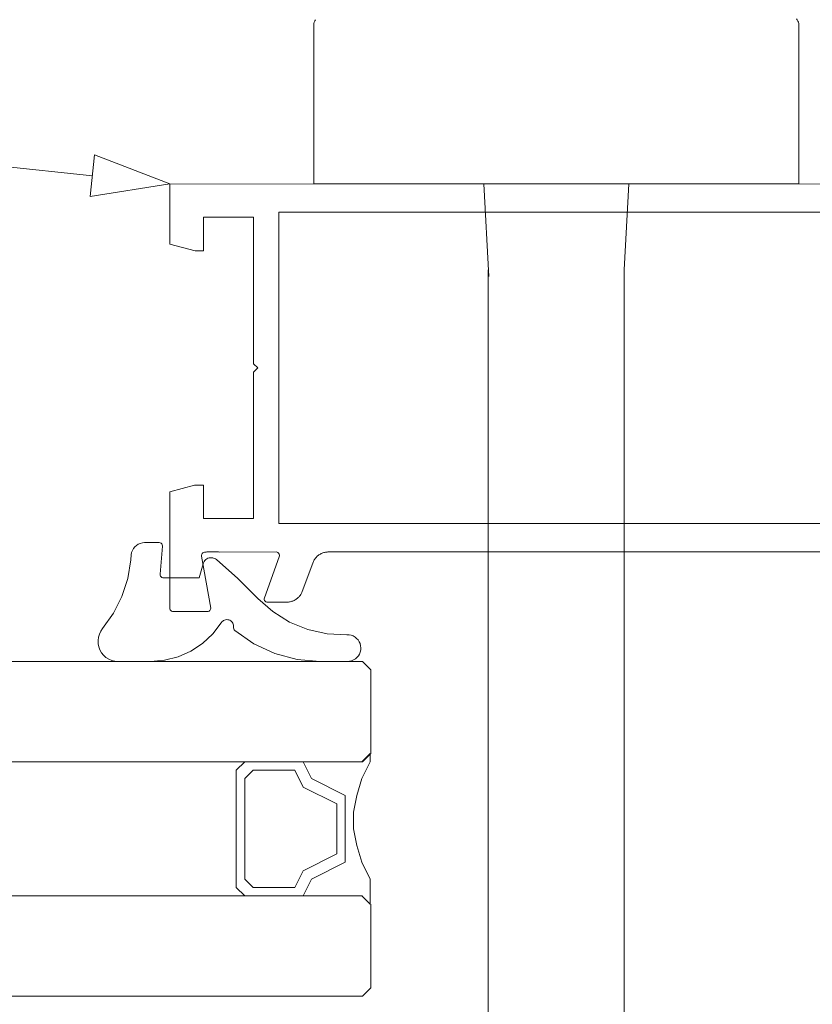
# Paper-space layout 'AD-02 DETAL MONTAŻU DRZWI' of a CAD drawing. Header units: millimetres. Extents: x 0 to 594, y 0 to 550.
# Tile 42 of 99: x 184 to 194, y 216 to 228. Entities that reach past the tile are written whole.
import ezdxf
from ezdxf.xclip import XClip

# ---------------------------------------------------------------- set-up
doc = ezdxf.new("R2010")
doc.units = ezdxf.units.MM
doc.header["$MEASUREMENT"] = 0
doc.header["$XCLIPFRAME"] = 0
doc.layers.add('A_stolarka_Nr_pióra__1', color=7, linetype='Continuous', lineweight=20)
doc.layers.add('A_stolarka_Nr_pióra__2', color=8, linetype='Continuous', lineweight=13)
for name, color, linetype, lineweight, true_color in [('A_stolarka_Nr_pióra__10', 7, 'Continuous', 13, 0x4b4b4b), ('A_stolarka_Nr_pióra__170', 7, 'Continuous', 5, 0x1c1c1c), ('A_stolarka_Nr_pióra__7', 7, 'Continuous', 18, 0x171717)]:
    doc.layers.add(name, color=color, linetype=linetype, lineweight=lineweight, true_color=true_color)

# ---------------------------------------------------------------- blocks, each defined once
blk = doc.blocks.new('Rysunek_2_2', base_point=(-46914.584, -27095.2))
at = {"layer": 'A_stolarka_Nr_pióra__1', "color": 7, "linetype": 'Continuous', "lineweight": 20, "ltscale": 0.2}
for p, q in [((163.43, 219.952), (188.444, 219.952)), ((188.444, 219.952), (188.544, 219.852)), ((188.544, 218.852), (188.544, 219.852)), ((188.444, 218.752), (188.544, 218.852)), ((163.43, 218.752), (188.444, 218.752)), ((163.43, 217.152), (188.444, 217.152)), ((188.544, 216.052), (188.544, 217.052)), ((188.444, 215.952), (188.544, 216.052)), ((163.43, 215.952), (188.444, 215.952))]:
    blk.add_line(p, q, dxfattribs=at)
at = {"layer": 'A_stolarka_Nr_pióra__1', "color": 7, "linetype": 'Continuous', "lineweight": 20, "ltscale": 0.2, "flags": 128}
for points in [[(199.149, 225.657), (186.144, 225.658), (186.144, 224.939), (186.444, 224.859), (186.544, 224.859), (186.544, 225.259), (187.144, 225.259), (187.144, 223.509), (187.194, 223.459), (187.144, 223.409), (187.144, 221.659), (186.544, 221.659), (186.544, 222.059), (186.438, 222.059), (186.144, 221.98), (186.143, 220.588), (186.144, 220.577), (186.148, 220.567), (186.155, 220.559), (186.164, 220.553), (186.174, 220.549), (186.592, 220.548), (186.602, 220.549), (186.612, 220.553), (186.62, 220.559), (186.626, 220.568), (186.63, 220.577), (186.632, 220.587), (186.522, 221.211), (186.522, 221.222), (186.524, 221.232), (186.529, 221.241), (186.536, 221.249), (186.545, 221.255), (186.555, 221.258), (186.575, 221.258), (186.585, 221.26), (186.725, 221.26), (186.735, 221.259), (187.413, 221.26), (187.424, 221.258), (187.435, 221.254), (187.443, 221.246), (187.45, 221.236), (187.453, 221.226), (187.453, 221.214), (187.269, 220.702), (187.27, 220.692), (187.274, 220.681), (187.281, 220.673), (187.29, 220.666), (187.3, 220.662), (187.54, 220.661), (187.55, 220.661), (187.561, 220.662), (187.571, 220.663), (187.581, 220.665), (187.591, 220.668), (187.601, 220.671), (187.611, 220.674), (187.621, 220.678), (187.63, 220.682), (187.639, 220.687), (187.648, 220.693), (187.657, 220.699), (187.665, 220.705), (187.673, 220.712), (187.68, 220.719), (187.688, 220.726), (187.694, 220.734), (187.701, 220.742), (187.707, 220.751), (187.712, 220.76), (187.717, 220.769), (187.722, 220.778), (187.726, 220.788), (187.85, 221.128), (187.854, 221.138), (187.858, 221.147), (187.863, 221.157), (187.868, 221.166), (187.874, 221.174), (187.88, 221.183), (187.887, 221.191), (187.894, 221.198), (187.901, 221.206), (187.909, 221.213), (187.917, 221.219), (187.925, 221.225), (187.934, 221.231), (187.943, 221.236), (187.952, 221.241), (187.962, 221.245), (187.972, 221.249), (187.982, 221.252), (187.992, 221.254), (188.002, 221.257), (188.012, 221.258), (188.022, 221.259), (188.033, 221.26), (194.349, 221.26)], [(199.149, 225.657), (186.144, 225.658), (186.144, 224.939), (186.444, 224.859), (186.544, 224.859), (186.544, 225.259), (187.144, 225.259), (187.144, 223.509), (187.194, 223.459), (187.144, 223.409), (187.144, 221.659), (186.544, 221.659), (186.544, 222.059), (186.438, 222.059), (186.144, 221.98), (186.143, 220.588), (186.144, 220.577), (186.148, 220.567), (186.155, 220.559), (186.164, 220.553), (186.174, 220.549), (186.592, 220.548), (186.602, 220.549), (186.612, 220.553), (186.62, 220.559), (186.626, 220.568), (186.63, 220.577), (186.632, 220.587), (186.522, 221.211), (186.522, 221.222), (186.524, 221.232), (186.529, 221.241), (186.536, 221.249), (186.545, 221.255), (186.555, 221.258), (186.575, 221.258), (186.585, 221.26), (186.725, 221.26), (186.735, 221.259), (187.413, 221.26), (187.424, 221.258), (187.435, 221.254), (187.443, 221.246), (187.45, 221.236), (187.453, 221.226), (187.453, 221.214), (187.269, 220.702), (187.27, 220.692), (187.274, 220.681), (187.281, 220.673), (187.29, 220.666), (187.3, 220.662), (187.54, 220.661), (187.55, 220.661), (187.561, 220.662), (187.571, 220.663), (187.581, 220.665), (187.591, 220.668), (187.601, 220.671), (187.611, 220.674), (187.621, 220.678), (187.63, 220.682), (187.639, 220.687), (187.648, 220.693), (187.657, 220.699), (187.665, 220.705), (187.673, 220.712), (187.68, 220.719), (187.688, 220.726), (187.694, 220.734), (187.701, 220.742), (187.707, 220.751), (187.712, 220.76), (187.717, 220.769), (187.722, 220.778), (187.726, 220.788), (187.85, 221.128), (187.854, 221.138), (187.858, 221.147), (187.863, 221.157), (187.868, 221.166), (187.874, 221.174), (187.88, 221.183), (187.887, 221.191), (187.894, 221.198), (187.901, 221.206), (187.909, 221.213), (187.917, 221.219), (187.925, 221.225), (187.934, 221.231), (187.943, 221.236), (187.952, 221.241), (187.962, 221.245), (187.972, 221.249), (187.982, 221.252), (187.992, 221.254), (188.002, 221.257), (188.012, 221.258), (188.022, 221.259), (188.033, 221.26), (194.349, 221.26)], [(194.806, 225.319), (187.444, 225.319), (187.444, 221.599), (195.905, 221.599)], [(194.806, 225.319), (187.444, 225.319), (187.444, 221.599), (195.905, 221.599)]]:
    blk.add_lwpolyline(points, dxfattribs=at)
for points in [[(187.737, 218.752), (187.837, 218.552), (188.237, 218.352), (188.237, 217.552), (187.837, 217.352), (187.737, 217.152), (188.437, 217.152), (188.537, 217.052), (188.537, 217.352), (188.437, 217.552), (188.377, 217.752), (188.337, 217.952), (188.337, 218.152), (188.377, 218.352), (188.437, 218.552), (188.537, 218.752), (188.537, 218.852), (188.437, 218.752)], [(187.737, 218.752), (187.837, 218.552), (188.237, 218.352), (188.237, 217.552), (187.837, 217.352), (187.737, 217.152), (188.437, 217.152), (188.537, 217.052), (188.537, 217.352), (188.437, 217.552), (188.377, 217.752), (188.337, 217.952), (188.337, 218.152), (188.377, 218.352), (188.437, 218.552), (188.537, 218.752), (188.537, 218.852), (188.437, 218.752)], [(187.037, 217.152), (186.937, 217.252), (186.937, 218.652), (187.037, 218.752), (187.737, 218.752), (187.837, 218.552), (188.237, 218.352), (188.237, 217.552), (187.837, 217.352), (187.737, 217.152)], [(187.137, 217.252), (187.037, 217.352), (187.037, 218.552), (187.137, 218.652), (187.637, 218.652), (187.737, 218.452), (188.137, 218.252), (188.137, 217.652), (187.737, 217.452), (187.637, 217.252)]]:
    blk.add_lwpolyline(points, close=True, dxfattribs=at)
at = {"layer": 'A_stolarka_Nr_pióra__10', "color": 251, "linetype": 'Continuous', "lineweight": 13, "ltscale": 0.2, "true_color": 0x4b4b4b}
for p, q in [((187.863, 227.558), (187.864, 227.575)), ((187.863, 225.658), (187.863, 227.558)), ((187.864, 227.575), (187.868, 227.591)), ((187.868, 227.591), (187.875, 227.606)), ((187.875, 227.606), (187.884, 227.62)), ((193.633, 227.629), (193.644, 227.617)), ((193.644, 227.617), (193.652, 227.604)), ((193.652, 227.604), (193.658, 227.589)), ((193.658, 227.589), (193.661, 227.574)), ((193.661, 227.574), (193.663, 227.558)), ((193.663, 227.558), (193.663, 225.658)), ((193.663, 225.658), (187.863, 225.658)), ((189.954, 224.553), (189.896, 225.658)), ((191.629, 225.658), (191.575, 224.63)), ((189.95, 224.63), (189.95, 211.085)), ((191.575, 224.63), (191.575, 211.085))]:
    blk.add_line(p, q, dxfattribs=at)
at = {"layer": 'A_stolarka_Nr_pióra__170', "color": 250, "linetype": 'Continuous', "lineweight": 5, "ltscale": 0.2, "true_color": 0x1c1c1c}
blk.add_line((185.216, 225.756), (142.618, 230.252), dxfattribs=at)
at = {"layer": 'A_stolarka_Nr_pióra__2', "color": 8, "linetype": 'Continuous', "lineweight": 13, "ltscale": 0.2, "flags": 128}
blk.add_lwpolyline([(186.054, 221.328), (186.025, 220.995), (186.026, 220.983), (186.03, 220.972), (186.037, 220.962), (186.047, 220.956), (186.059, 220.952), (186.494, 220.952), (186.539, 221.118), (186.544, 221.132), (186.551, 221.146), (186.56, 221.158), (186.571, 221.169), (186.584, 221.178), (186.598, 221.185), (186.612, 221.189), (186.627, 221.191), (186.643, 221.191), (186.658, 221.189), (186.673, 221.184), (186.687, 221.177), (186.699, 221.169), (186.954, 220.944), (187.195, 220.705), (187.372, 220.548), (187.573, 220.423), (187.792, 220.334), (188.023, 220.283), (188.259, 220.272), (188.285, 220.271), (188.31, 220.266), (188.334, 220.257), (188.356, 220.244), (188.375, 220.228), (188.392, 220.209), (188.406, 220.188), (188.417, 220.165), (188.423, 220.14), (188.425, 220.115), (188.424, 220.089), (188.418, 220.065), (188.409, 220.041), (188.396, 220.019), (188.379, 220), (188.36, 219.983), (188.339, 219.97), (188.315, 219.96), (188.291, 219.954), (188.265, 219.952), (187.941, 219.952), (187.665, 219.976), (187.397, 220.047), (187.146, 220.163), (186.919, 220.321), (186.911, 220.33), (186.906, 220.34), (186.904, 220.352), (186.904, 220.372), (186.903, 220.384), (186.9, 220.397), (186.895, 220.409), (186.888, 220.42), (186.88, 220.429), (186.87, 220.438), (186.858, 220.444), (186.846, 220.449), (186.834, 220.451), (186.821, 220.452), (186.808, 220.45), (186.796, 220.447), (186.784, 220.441), (186.774, 220.434), (186.764, 220.425), (186.757, 220.415), (186.655, 220.282), (186.534, 220.168), (186.394, 220.075), (186.241, 220.007), (186.08, 219.966), (185.913, 219.952), (185.524, 219.952), (185.485, 219.955), (185.448, 219.964), (185.412, 219.98), (185.379, 220), (185.35, 220.026), (185.326, 220.056), (185.306, 220.09), (185.293, 220.126), (185.285, 220.164), (185.284, 220.203), (185.289, 220.241), (185.3, 220.278), (185.317, 220.313), (185.339, 220.345), (185.469, 220.529), (185.569, 220.73), (185.639, 220.944), (185.676, 221.166), (185.681, 221.226), (185.686, 221.252), (185.694, 221.277), (185.707, 221.3), (185.723, 221.321), (185.743, 221.338), (185.765, 221.353), (185.789, 221.363), (185.814, 221.37), (185.841, 221.372), (186.014, 221.372), (186.026, 221.37), (186.037, 221.365), (186.046, 221.356), (186.051, 221.346), (186.054, 221.334)], close=True, dxfattribs=at)
at = {"layer": 'A_stolarka_Nr_pióra__7', "color": 250, "linetype": 'Continuous', "lineweight": 18, "ltscale": 0.2, "true_color": 0x171717}
for p, q in [((185.19, 225.507), (185.243, 226.005)), ((186.144, 225.658), (185.243, 226.005)), ((186.144, 225.658), (185.19, 225.507))]:
    blk.add_line(p, q, dxfattribs=at)

psp = doc.layouts.new('AD-02 DETAL MONTAŻU DRZWI')

# ---------------------------------------------------------------- block references
at = {"color": 37, "linetype": 'Continuous', "lineweight": 5, "true_color": 0x656532}
ref = psp.add_blockref('Rysunek_2_2', (-46914.584, -27095.2), dxfattribs=at)
XClip(ref).set_block_clipping_path([(33.2101829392, 4.9001792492), (292.97782874, 254.0652997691)])

doc.saveas('drawing.dxf')
